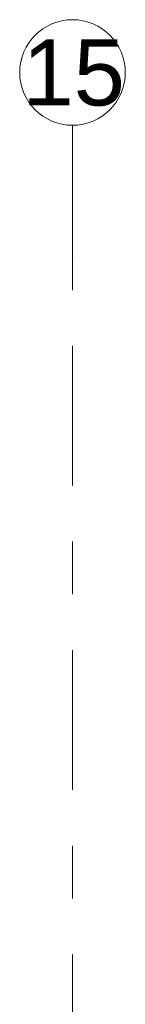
# Model space of a CAD drawing. Header units: metres. Extents: x -3.6 to 84.5, y -11 to 16.8.
# Tile 205 of 229: x 50.83 to 51.03, y 14.94 to 16.805. Entities that reach past the tile are written whole.
import ezdxf

# ---------------------------------------------------------------- set-up
doc = ezdxf.new("R2010")
doc.units = ezdxf.units.M
doc.header["$MEASUREMENT"] = 0
doc.linetypes.add('Strichlinie doppelt', pattern=[0.546806, 0.264583, -0.105833, 0.070556, -0.105833])
doc.layers.add('451 - Universal.Achsen Raster', color=7, linetype='Continuous')
doc.styles.add('ERSTELLTER_STIL_2', font='txt')

msp = doc.modelspace()

# ---------------------------------------------------------------- linework, layer by layer
at = {"layer": '451 - Universal.Achsen Raster', "color": 160, "linetype": 'Strichlinie doppelt', "lineweight": 9, "true_color": 0x3232ff}
for p, q in [((50.93, 16.355), (50.93, 16.605)), ((50.93, -10.585), (50.93, 16.355))]:
    msp.add_line(p, q, dxfattribs=at)
at = {"layer": '451 - Universal.Achsen Raster', "color": 160, "linetype": 'Continuous', "lineweight": 9, "true_color": 0x3232ff}
msp.add_circle((50.93, 16.705), 0.1, dxfattribs=at)
at = {"layer": '451 - Universal.Achsen Raster', "color": 160, "linetype": 'Strichlinie doppelt', "lineweight": 9, "true_color": 0x3232ff}
msp.add_point((50.93, 16.355), dxfattribs=at)
msp.add_point((50.93, 16.355), dxfattribs=at)

# ---------------------------------------------------------------- texts
at = {"layer": '451 - Universal.Achsen Raster', "color": 160, "lineweight": 9, "true_color": 0x3232ff, "insert": (50.8351, 16.7675), "char_height": 0.125, "attachment_point": 1, "style": 'ERSTELLTER_STIL_2'}
msp.add_mtext('\\A1;{\\pql;\\pt0;\\fArial|b0|i0|c0|p38;15}', dxfattribs=at)

doc.saveas('drawing.dxf')
